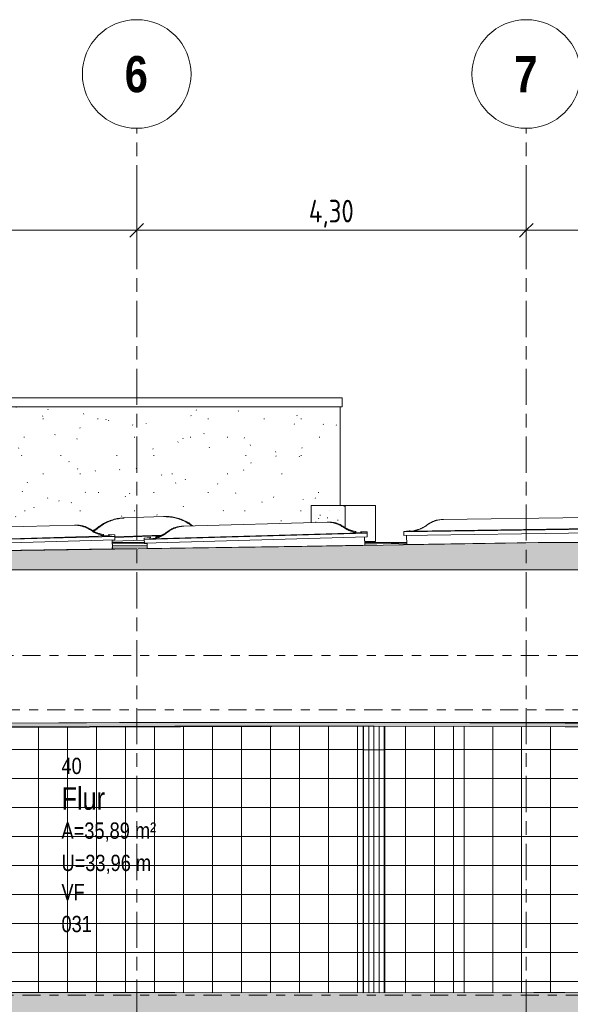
# Model space of a CAD drawing. Header units: metres. Extents: x -34 to 182, y -15 to 869.
# Tile 11 of 46: x -8.64 to -2.56, y -2.9 to 7.98. Entities that reach past the tile are written whole.
import ezdxf

# ---------------------------------------------------------------- set-up
doc = ezdxf.new("R2010")
doc.units = ezdxf.units.M
doc.linetypes.add('_Ebene_', pattern=[0.4, 0.2, -0.1, 0, -0.1])
doc.linetypes.add('_Rasterlinie_', pattern=[0.75, 0.4, -0.1, 0.15, -0.1])
for name, color, linetype, lineweight in [('A_Bem', 7, 'Continuous', 5), ('A_Bem-100', 7, 'Continuous', 5), ('A_Ebenen', 130, 'Continuous', 5), ('A_Fenster', 45, 'Continuous', 5), ('A_Geschossdecken', 7, 'Continuous', 5), ('A_Geschossdecken_Oberflächenschraffur', 7, 'Continuous', 5), ('A_Geschossdecken_Schraffur', 7, 'Continuous', 5), ('A_Linien_Feine Linien', 7, 'Continuous', 5), ('A_Raster', 128, 'Continuous', 5), ('A_Raum-Txt', 16, 'Continuous', 5), ('A_Wand', 244, 'Continuous', 5), ('A_Wände_Oberflächenschraffur', 244, 'Continuous', 5)]:
    doc.layers.add(name, color=color, linetype=linetype, lineweight=lineweight)
doc.styles.add('Arial', font='arial.ttf', dxfattribs={"width": 0.8, "height": 0.18})
doc.styles.add('Arial Narrow_B', font='txt', dxfattribs={"height": 0.4})
doc.styles.add('Arial_B', font='txt', dxfattribs={"width": 0.8, "height": 0.25})
doc.styles.add('ISOCPEUR_1', font='isocpeur.ttf', dxfattribs={"width": 0.8, "height": 0.25})
doc.dimstyles.new('BLB-Standard_2_5_Aussen_1', dxfattribs={"dimscale": 0.3048, "dimtxt": 0.248995, "dimasz": 0.492126, "dimexe": 1.32874, "dimexo": 0.0625, "dimgap": 0.032808, "dimtad": 1, "dimrnd": 0.001, "dimzin": 0, "dimdsep": 46, "dimtxsty": 'ISOCPEUR_1', "dimblk1": 'OBLIQUE', "dimblk2": 'OBLIQUE', "dimsah": 1, "dimcen": 0.09, "dimdle": 0.164042, "dimazin": 0, "dimtfac": 1, "dimtdec": 4, "dimtix": 1, "dimtmove": 0, "dimatfit": 3, "dimfxl": 1.32874, "dimfxlon": 1, "dimtvp": 1, "dimtolj": 1, "dimtzin": 0, "dimarcsym": 2})
pattern_1 = [(0, (20.044, 18.796), (0, 0.32), []), (90, (20.044, 18.796), (-0.317, 2e-17), [])]
pattern_2 = [(0, (20.69, 18.796), (0, 0.32), []), (90, (20.69, 18.796), (-0.32, 2e-17), [])]
pattern_3 = [(0, (20.58, 18.796), (0, 0.32), []), (90, (20.58, 18.796), (-0.32, 2e-17), [])]
pattern_4 = [(0, (-3.645, 18.796), (0, 0.32), []), (90, (-3.645, 18.796), (-0.057, 3e-18), [])]
pattern_5 = [(0, (20.687, 18.796), (0.813, 0.203), [0.007, -0.603, 0.007, -0.603, -3.251]), (0, (20.687, 18.796), (0.813, 0.203), [-1.219, 0.007, -1.212, 0.007, -0.603, -1.422]), (0, (20.687, 18.796), (0.813, 0.203), [-3.048, 0.007, -0.4, 0.007, -1.009]), (120, (20.991, 18.897), (-0.5823032, 0.6025787), [0.007, -0.603, 0.007, -0.603, -3.251]), (120, (20.991, 18.897), (-0.5823032, 0.6025787), [-1.219, 0.007, -1.212, 0.007, -0.603, -1.422]), (120, (20.991, 18.897), (-0.5823032, 0.6025787), [-3.048, 0.007, -0.4, 0.007, -1.009]), (240, (21.093, 19.304), (-0.2306968, -0.8055787), [0.007, -0.603, 0.007, -0.603, -3.251]), (240, (21.093, 19.304), (-0.2306968, -0.8055787), [-1.219, 0.007, -1.212, 0.007, -0.603, -1.422]), (240, (21.093, 19.304), (-0.2306968, -0.8055787), [-3.048, 0.007, -0.4, 0.007, -1.009])]

# ---------------------------------------------------------------- blocks, each defined once
blk = doc.blocks.new('FE Dachkuppel rechteckig - 2400 x 900-V1-E')
at = {"layer": 'A_Fenster', "color": 250, "lineweight": 9}
for p, q in [((-8.027, 2.398), (-9.618, 2.353)), ((-7.662, 2.291), (-7.649, 2.292)), ((-7.649, 2.292), (-7.589, 2.289)), ((-7.649, 2.292), (-7.649, 2.278)), ((-7.589, 2.289), (-7.588, 2.249)), ((-7.589, 2.289), (-7.589, 2.273)), ((-7.589, 2.273), (-10.048, 2.205)), ((-10.048, 2.22), (-9.989, 2.226)), ((-10.048, 2.205), (-10.048, 2.22)), ((-9.988, 2.212), (-10.048, 2.205)), ((-10.048, 2.205), (-10.047, 2.165)), ((-10.047, 2.165), (-7.588, 2.233)), ((-9.989, 2.226), (-9.976, 2.227)), ((-9.988, 2.212), (-9.989, 2.226)), ((-7.649, 2.278), (-9.988, 2.212)), ((-7.649, 2.278), (-7.589, 2.273)), ((-7.615, 2.133), (-7.618, 2.233)), ((-7.615, 2.151), (-7.618, 2.233)), ((-7.589, 2.273), (-7.588, 2.233)), ((-7.588, 2.233), (-7.588, 2.249)), ((-10.017, 2.165), (-10.015, 2.098))]:
    blk.add_line(p, q, dxfattribs=at)
for points, knots in [([(-8.032, 2.398), (-8.023, 2.398), (-8.007, 2.398), (-7.982, 2.396), (-7.962, 2.393), (-7.946, 2.39), (-7.934, 2.386), (-7.922, 2.383), (-7.907, 2.377), (-7.888, 2.369), (-7.866, 2.358), (-7.852, 2.349), (-7.846, 2.345)], [0, 0, 0, 0, 0.125, 0.25, 0.375, 0.4375, 0.5, 0.5625, 0.625, 0.75, 0.875, 1, 1, 1, 1]), ([(-8.032, 2.397), (-8.023, 2.397), (-8.007, 2.396), (-7.982, 2.393), (-7.962, 2.39), (-7.946, 2.385), (-7.934, 2.382), (-7.922, 2.378), (-7.907, 2.372), (-7.888, 2.363), (-7.866, 2.351), (-7.852, 2.342), (-7.845, 2.337)], [0, 0, 0, 0, 0.125, 0.25, 0.375, 0.4375, 0.5, 0.5625, 0.625, 0.75, 0.875, 1, 1, 1, 1]), ([(-9.929, 2.231), (-9.921, 2.232), (-9.909, 2.235), (-9.893, 2.239), (-9.882, 2.243), (-9.87, 2.247), (-9.855, 2.254), (-9.837, 2.263), (-9.816, 2.275), (-9.802, 2.285), (-9.796, 2.29)], [-0.75, -0.75, -0.75, -0.75, -0.625, -0.5625, -0.5, -0.4375, -0.375, -0.25, -0.125, 0, 0, 0, 0]), ([(-9.796, 2.29), (-9.789, 2.295), (-9.776, 2.304), (-9.755, 2.317), (-9.733, 2.328), (-9.714, 2.335), (-9.698, 2.341), (-9.682, 2.345), (-9.662, 2.349), (-9.638, 2.353), (-9.621, 2.353), (-9.613, 2.354)], [-1, -1, -1, -1, -0.875, -0.75, -0.625, -0.5, -0.4375, -0.375, -0.25, -0.125, 0, 0, 0, 0]), ([(-9.613, 2.352), (-9.621, 2.352), (-9.638, 2.35), (-9.662, 2.346), (-9.682, 2.341), (-9.698, 2.336), (-9.71, 2.332), (-9.721, 2.328), (-9.736, 2.321), (-9.755, 2.311), (-9.776, 2.298), (-9.789, 2.288), (-9.796, 2.283)], [0, 0, 0, 0, 0.125, 0.25, 0.375, 0.4375, 0.5, 0.5625, 0.625, 0.75, 0.875, 1, 1, 1, 1]), ([(-7.846, 2.345), (-7.839, 2.34), (-7.825, 2.331), (-7.803, 2.32), (-7.781, 2.31), (-7.761, 2.304), (-7.745, 2.3), (-7.729, 2.296), (-7.717, 2.294), (-7.709, 2.293)], [0, 0, 0, 0, 0.125, 0.25, 0.375, 0.5, 0.5625, 0.625, 0.75, 0.75, 0.75, 0.75]), ([(-7.845, 2.337), (-7.839, 2.332), (-7.825, 2.323), (-7.803, 2.311), (-7.78, 2.301), (-7.761, 2.294), (-7.745, 2.289), (-7.729, 2.285), (-7.709, 2.281), (-7.684, 2.278), (-7.668, 2.278), (-7.659, 2.278)], [0, 0, 0, 0, 0.125, 0.25, 0.375, 0.5, 0.5625, 0.625, 0.75, 0.875, 1, 1, 1, 1]), ([(-9.796, 2.283), (-9.802, 2.277), (-9.816, 2.267), (-9.837, 2.254), (-9.859, 2.242), (-9.878, 2.234), (-9.893, 2.229), (-9.909, 2.224), (-9.929, 2.219), (-9.954, 2.215), (-9.97, 2.213), (-9.978, 2.213)], [0, 0, 0, 0, 0.125, 0.25, 0.375, 0.5, 0.5625, 0.625, 0.75, 0.875, 1, 1, 1, 1])]:
    blk.add_open_spline(points, degree=3, knots=knots, dxfattribs=at)
blk = doc.blocks.new('FE Dachkuppel rechteckig - 2400 x 900-8070051-E')
at = {"layer": 'A_Fenster', "color": 250, "lineweight": 9}
for p, q in [((-5.24, 2.431), (-6.832, 2.387)), ((-4.803, 2.307), (-7.262, 2.238)), ((-4.863, 2.311), (-7.202, 2.246)), ((-4.875, 2.325), (-4.863, 2.325)), ((-4.863, 2.325), (-4.803, 2.322)), ((-4.863, 2.325), (-4.863, 2.311)), ((-4.863, 2.311), (-4.803, 2.307)), ((-4.803, 2.322), (-4.802, 2.282)), ((-4.803, 2.322), (-4.803, 2.307)), ((-4.803, 2.307), (-4.801, 2.267)), ((-7.262, 2.253), (-7.202, 2.259)), ((-7.262, 2.238), (-7.262, 2.253)), ((-7.202, 2.246), (-7.262, 2.238)), ((-7.262, 2.238), (-7.261, 2.198)), ((-7.261, 2.198), (-4.801, 2.267)), ((-7.231, 2.199), (-7.229, 2.138)), ((-7.202, 2.259), (-7.189, 2.26)), ((-7.202, 2.246), (-7.202, 2.259)), ((-4.829, 2.174), (-4.831, 2.266)), ((-4.829, 2.191), (-4.831, 2.266)), ((-4.801, 2.267), (-4.802, 2.282))]:
    blk.add_line(p, q, dxfattribs=at)
for points, knots in [([(-5.245, 2.431), (-5.237, 2.431), (-5.22, 2.431), (-5.196, 2.43), (-5.175, 2.426), (-5.159, 2.423), (-5.147, 2.42), (-5.136, 2.416), (-5.12, 2.411), (-5.101, 2.403), (-5.08, 2.391), (-5.066, 2.382), (-5.059, 2.378)], [0, 0, 0, 0, 0.125, 0.25, 0.375, 0.4375, 0.5, 0.5625, 0.625, 0.75, 0.875, 1, 1, 1, 1]), ([(-5.245, 2.43), (-5.237, 2.43), (-5.22, 2.429), (-5.196, 2.427), (-5.175, 2.423), (-5.159, 2.419), (-5.147, 2.415), (-5.136, 2.411), (-5.12, 2.405), (-5.101, 2.397), (-5.08, 2.384), (-5.066, 2.375), (-5.059, 2.37)], [0, 0, 0, 0, 0.125, 0.25, 0.375, 0.4375, 0.5, 0.5625, 0.625, 0.75, 0.875, 1, 1, 1, 1]), ([(-7.009, 2.316), (-7.016, 2.31), (-7.029, 2.3), (-7.05, 2.287), (-7.072, 2.276), (-7.091, 2.267), (-7.107, 2.262), (-7.123, 2.257), (-7.143, 2.252), (-7.167, 2.248), (-7.184, 2.246), (-7.192, 2.246)], [0, 0, 0, 0, 0.125, 0.25, 0.375, 0.5, 0.5625, 0.625, 0.75, 0.875, 1, 1, 1, 1]), ([(-7.143, 2.264), (-7.135, 2.265), (-7.123, 2.268), (-7.107, 2.272), (-7.095, 2.276), (-7.084, 2.281), (-7.069, 2.287), (-7.05, 2.296), (-7.029, 2.308), (-7.016, 2.318), (-7.009, 2.323)], [-0.75, -0.75, -0.75, -0.75, -0.625, -0.5625, -0.5, -0.4375, -0.375, -0.25, -0.125, 0, 0, 0, 0]), ([(-7.009, 2.323), (-7.003, 2.328), (-6.989, 2.338), (-6.968, 2.35), (-6.946, 2.361), (-6.927, 2.369), (-6.912, 2.374), (-6.896, 2.378), (-6.876, 2.382), (-6.851, 2.386), (-6.835, 2.387), (-6.827, 2.387)], [-1, -1, -1, -1, -0.875, -0.75, -0.625, -0.5, -0.4375, -0.375, -0.25, -0.125, 0, 0, 0, 0]), ([(-6.826, 2.385), (-6.835, 2.385), (-6.851, 2.384), (-6.876, 2.379), (-6.896, 2.374), (-6.912, 2.37), (-6.923, 2.365), (-6.935, 2.361), (-6.95, 2.354), (-6.968, 2.344), (-6.989, 2.331), (-7.003, 2.321), (-7.009, 2.316)], [0, 0, 0, 0, 0.125, 0.25, 0.375, 0.4375, 0.5, 0.5625, 0.625, 0.75, 0.875, 1, 1, 1, 1]), ([(-5.059, 2.378), (-5.052, 2.373), (-5.038, 2.364), (-5.017, 2.353), (-4.994, 2.343), (-4.975, 2.337), (-4.959, 2.333), (-4.943, 2.329), (-4.93, 2.327), (-4.922, 2.326)], [0, 0, 0, 0, 0.125, 0.25, 0.375, 0.5, 0.5625, 0.625, 0.75, 0.75, 0.75, 0.75]), ([(-5.059, 2.37), (-5.052, 2.365), (-5.038, 2.356), (-5.017, 2.344), (-4.994, 2.334), (-4.974, 2.327), (-4.959, 2.322), (-4.942, 2.318), (-4.922, 2.314), (-4.897, 2.311), (-4.881, 2.311), (-4.873, 2.311)], [0, 0, 0, 0, 0.125, 0.25, 0.375, 0.5, 0.5625, 0.625, 0.75, 0.875, 1, 1, 1, 1])]:
    blk.add_open_spline(points, degree=3, knots=knots, dxfattribs=at)
blk = doc.blocks.new('FE Dachkuppel rechteckig - 2400 x 900-8070052-E')
at = {"layer": 'A_Fenster', "color": 250, "lineweight": 9}
for p, q in [((-2.378, 2.482), (-3.962, 2.46)), ((-1.939, 2.358), (-4.398, 2.324)), ((-4.398, 2.327), (-4.339, 2.333)), ((-4.339, 2.33), (-4.398, 2.324)), ((-4.398, 2.324), (-4.398, 2.327)), ((-4.398, 2.324), (-4.398, 2.284)), ((-4.398, 2.284), (-1.938, 2.318)), ((-1.999, 2.363), (-4.339, 2.33)), ((-4.339, 2.333), (-4.329, 2.333)), ((-4.339, 2.33), (-4.339, 2.333)), ((-2.009, 2.366), (-1.999, 2.366)), ((-1.999, 2.366), (-1.939, 2.362)), ((-1.999, 2.366), (-1.999, 2.363)), ((-1.999, 2.363), (-1.939, 2.358)), ((-1.967, 2.205), (-1.968, 2.318)), ((-1.939, 2.362), (-1.939, 2.358)), ((-1.939, 2.358), (-1.938, 2.318)), ((-1.938, 2.318), (-1.938, 2.322)), ((-4.368, 2.284), (-4.366, 2.182))]:
    blk.add_line(p, q, dxfattribs=at)
for points, knots in [([(-4.145, 2.395), (-4.152, 2.39), (-4.165, 2.38), (-4.186, 2.368), (-4.208, 2.357), (-4.228, 2.349), (-4.243, 2.344), (-4.259, 2.339), (-4.279, 2.335), (-4.304, 2.331), (-4.32, 2.33), (-4.329, 2.33)], [0, 0, 0, 0, 0.125, 0.25, 0.375, 0.5, 0.5625, 0.625, 0.75, 0.875, 1, 1, 1, 1]), ([(-4.279, 2.338), (-4.271, 2.339), (-4.259, 2.342), (-4.243, 2.346), (-4.232, 2.35), (-4.22, 2.354), (-4.205, 2.361), (-4.186, 2.37), (-4.165, 2.382), (-4.151, 2.392), (-4.145, 2.397)], [-0.75, -0.75, -0.75, -0.75, -0.625, -0.5625, -0.5, -0.4375, -0.375, -0.25, -0.125, 0, 0, 0, 0]), ([(-3.961, 2.46), (-3.97, 2.46), (-3.986, 2.459), (-4.011, 2.455), (-4.031, 2.451), (-4.047, 2.446), (-4.058, 2.442), (-4.07, 2.438), (-4.085, 2.432), (-4.104, 2.422), (-4.125, 2.41), (-4.138, 2.4), (-4.145, 2.395)], [0, 0, 0, 0, 0.125, 0.25, 0.375, 0.4375, 0.5, 0.5625, 0.625, 0.75, 0.875, 1, 1, 1, 1]), ([(-4.145, 2.397), (-4.138, 2.402), (-4.125, 2.411), (-4.104, 2.424), (-4.081, 2.435), (-4.062, 2.442), (-4.047, 2.447), (-4.031, 2.452), (-4.011, 2.456), (-3.986, 2.459), (-3.97, 2.46), (-3.961, 2.46)], [-1, -1, -1, -1, -0.875, -0.75, -0.625, -0.5, -0.4375, -0.375, -0.25, -0.125, 0, 0, 0, 0]), ([(-2.379, 2.482), (-2.371, 2.482), (-2.355, 2.482), (-2.33, 2.48), (-2.31, 2.476), (-2.294, 2.472), (-2.282, 2.468), (-2.27, 2.464), (-2.255, 2.458), (-2.236, 2.45), (-2.215, 2.438), (-2.201, 2.429), (-2.194, 2.424)], [0, 0, 0, 0, 0.125, 0.25, 0.375, 0.4375, 0.5, 0.5625, 0.625, 0.75, 0.875, 1, 1, 1, 1]), ([(-2.379, 2.482), (-2.371, 2.482), (-2.355, 2.482), (-2.33, 2.479), (-2.31, 2.475), (-2.294, 2.471), (-2.282, 2.467), (-2.27, 2.463), (-2.255, 2.457), (-2.236, 2.449), (-2.214, 2.437), (-2.201, 2.427), (-2.194, 2.422)], [0, 0, 0, 0, 0.125, 0.25, 0.375, 0.4375, 0.5, 0.5625, 0.625, 0.75, 0.875, 1, 1, 1, 1]), ([(-2.194, 2.424), (-2.187, 2.419), (-2.174, 2.41), (-2.152, 2.398), (-2.13, 2.388), (-2.11, 2.381), (-2.094, 2.376), (-2.078, 2.372), (-2.066, 2.37), (-2.058, 2.369)], [0, 0, 0, 0, 0.125, 0.25, 0.375, 0.5, 0.5625, 0.625, 0.75, 0.75, 0.75, 0.75]), ([(-2.194, 2.422), (-2.187, 2.418), (-2.174, 2.408), (-2.152, 2.396), (-2.13, 2.386), (-2.11, 2.379), (-2.094, 2.374), (-2.078, 2.37), (-2.058, 2.366), (-2.034, 2.363), (-2.017, 2.363), (-2.009, 2.363)], [0, 0, 0, 0, 0.125, 0.25, 0.375, 0.5, 0.5625, 0.625, 0.75, 0.875, 1, 1, 1, 1])]:
    blk.add_open_spline(points, degree=3, knots=knots, dxfattribs=at)
blk = doc.blocks.new('FE Dachkuppel rechteckig - 1700 x 1400-8070054-E')
at = {"layer": 'A_Fenster', "color": 250, "lineweight": 9}
for p, q in [((-7.046, 2.492), (-7.489, 2.477)), ((-7.618, 2.22), (-7.261, 2.232)), ((-7.076, 2.285), (-7.589, 2.267)), ((-7.091, 2.278), (-7.589, 2.261))]:
    blk.add_line(p, q, dxfattribs=at)
for points, knots in [([(-7.776, 2.371), (-7.76, 2.384), (-7.734, 2.402), (-7.697, 2.423), (-7.659, 2.441), (-7.619, 2.455), (-7.578, 2.466), (-7.547, 2.472), (-7.515, 2.475), (-7.494, 2.477), (-7.483, 2.477)], [-1, -1, -1, -1, -0.8, -0.7, -0.6, -0.4, -0.3, -0.2, -0.1, 0, 0, 0, 0]), ([(-7.483, 2.475), (-7.494, 2.475), (-7.515, 2.473), (-7.547, 2.469), (-7.578, 2.462), (-7.619, 2.451), (-7.659, 2.435), (-7.697, 2.416), (-7.734, 2.395), (-7.76, 2.376), (-7.776, 2.363)], [0, 0, 0, 0, 0.1, 0.2, 0.3, 0.4, 0.6, 0.7, 0.8, 1, 1, 1, 1]), ([(-7.051, 2.492), (-7.041, 2.492), (-7.019, 2.493), (-6.988, 2.491), (-6.956, 2.488), (-6.914, 2.48), (-6.874, 2.468), (-6.834, 2.453), (-6.796, 2.435), (-6.769, 2.419), (-6.751, 2.407)], [0, 0, 0, 0, 0.1, 0.2, 0.3, 0.4, 0.6, 0.7, 0.8, 1, 1, 1, 1]), ([(-7.051, 2.491), (-7.041, 2.491), (-7.02, 2.491), (-6.988, 2.488), (-6.956, 2.484), (-6.914, 2.475), (-6.874, 2.463), (-6.834, 2.447), (-6.796, 2.428), (-6.769, 2.411), (-6.751, 2.399)], [0, 0, 0, 0, 0.1, 0.2, 0.3, 0.4, 0.6, 0.7, 0.8, 1, 1, 1, 1])]:
    blk.add_open_spline(points, degree=3, knots=knots, dxfattribs=at)
for points in [[(-6.751, 2.407), (-6.742, 2.4), (-6.732, 2.394), (-6.723, 2.389)], [(-6.751, 2.399), (-6.746, 2.395), (-6.741, 2.392), (-6.736, 2.389)], [(-7.829, 2.335), (-7.81, 2.346), (-7.793, 2.358), (-7.776, 2.371)], [(-7.776, 2.363), (-7.791, 2.351), (-7.806, 2.34), (-7.821, 2.33)]]:
    blk.add_open_spline(points, degree=3, dxfattribs=at)
blk = doc.blocks.new('Raster - Raster-989695-E')
at = {"layer": 'A_Raster', "lineweight": 9}
blk.add_circle((-28.608, 7.382), 0.6, dxfattribs=at)
blk = doc.blocks.new('DIMBLOCK87-E')
at = {"layer": 'A_Bem-100'}
for p, q in [((-11.454, 6.06), (-11.454, 5.25)), ((-11.454, 5.655), (-11.454, 6.06)), ((-7.346, 6.06), (-7.346, 5.25)), ((-7.346, 5.655), (-7.346, 6.06)), ((-11.454, 5.655), (-7.346, 5.655))]:
    blk.add_line(p, q, dxfattribs=at)
at = {"layer": 'A_Bem-100', "lineweight": 9}
for p, q in [((-11.454, 5.655), (-11.379, 5.73)), ((-7.346, 5.655), (-7.271, 5.73)), ((-11.454, 5.655), (-11.529, 5.58)), ((-7.346, 5.655), (-7.421, 5.58))]:
    blk.add_line(p, q, dxfattribs=at)
at = {"layer": 'A_Bem-100', "color": 0, "insert": (-9.675, 5.992), "char_height": 0.25, "width": 0.66029, "attachment_point": 1, "line_spacing_factor": 1.149209, "style": 'ISOCPEUR_1'}
blk.add_mtext('4,10\\A2\\H0.5x;\\S8^  ;\\H2x;', dxfattribs=at)
blk = doc.blocks.new('_Oblique')
at = {"color": 0, "linetype": 'ByBlock', "lineweight": -2}
blk.add_line((-0.5, -0.5), (0.5, 0.5), dxfattribs=at)
blk = doc.blocks.new('DIMBLOCK88-E')
at = {"layer": 'A_Bem-100'}
for p, q in [((-7.346, 6.06), (-7.346, 5.25)), ((-7.346, 5.655), (-7.346, 6.06)), ((-3.046, 6.06), (-3.046, 5.25)), ((-3.046, 5.655), (-3.046, 6.06)), ((-7.346, 5.655), (-3.046, 5.655))]:
    blk.add_line(p, q, dxfattribs=at)
at = {"layer": 'A_Bem-100', "lineweight": 9}
for p, q in [((-7.346, 5.655), (-7.271, 5.73)), ((-3.046, 5.655), (-2.971, 5.73)), ((-7.346, 5.655), (-7.421, 5.58)), ((-3.046, 5.655), (-3.121, 5.58))]:
    blk.add_line(p, q, dxfattribs=at)
at = {"layer": 'A_Bem-100', "color": 0, "insert": (-5.446, 5.992), "char_height": 0.25, "width": 0.60054, "attachment_point": 1, "line_spacing_factor": 1.149209, "style": 'ISOCPEUR_1'}
blk.add_mtext('4,30', dxfattribs=at)
blk = doc.blocks.new('DIMBLOCK89-E')
at = {"layer": 'A_Bem-100'}
for p, q in [((-3.046, 6.06), (-3.046, 5.25)), ((-3.046, 5.655), (-3.046, 6.06)), ((-0.818, 6.06), (-0.818, 5.25)), ((-0.818, 5.655), (-0.818, 6.06)), ((-3.046, 5.655), (-0.818, 5.655))]:
    blk.add_line(p, q, dxfattribs=at)
at = {"layer": 'A_Bem-100', "lineweight": 9}
for p, q in [((-3.046, 5.655), (-2.971, 5.73)), ((-0.818, 5.655), (-0.743, 5.73)), ((-3.046, 5.655), (-3.121, 5.58)), ((-0.818, 5.655), (-0.893, 5.58))]:
    blk.add_line(p, q, dxfattribs=at)
at = {"layer": 'A_Bem-100', "color": 0, "insert": (-2.217, 5.992), "char_height": 0.25, "width": 0.68419, "attachment_point": 1, "line_spacing_factor": 1.149209, "style": 'ISOCPEUR_1'}
blk.add_mtext('2,22\\A2\\H0.5x;\\S8^  ;\\H2x;', dxfattribs=at)

msp = doc.modelspace()

# ---------------------------------------------------------------- hatches: boundary and pattern name
at = {"layer": 'A_Geschossdecken_Oberflächenschraffur'}
h = msp.add_hatch(dxfattribs=at)
h.set_pattern_fill('FP_37', color=9, style=0, pattern_type=2)
h.set_pattern_definition([(179.575, (-10.072, 2.085), (-0.46312078, -0.014565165), [])])
h.paths.add_polyline_path([(-10.9161, 2.0853), (-7.4667, 2.1348), (-7.2289, 2.1393), (-7.2314, 2.1985), (-7.2605, 2.1977), (-7.2616, 2.2049), (-7.617, 2.2037), (-7.6152, 2.1338), (-10.0152, 2.0993), (-10.018, 2.1654), (-10.0471, 2.1653), (-10.0482, 2.1688), (-10.3093, 2.1656), (-10.3102, 2.1739), (-10.3344, 2.1733), (-10.3344, 2.1716), (-10.3394, 2.1714), (-10.3403, 2.1763), (-10.4306, 2.162), (-10.4298, 2.1245), (-10.7194, 2.1164), (-10.7856, 2.1059), (-10.4292, 2.111), (-10.4289, 2.0933), (-10.9089, 2.0865)], flags=0)
h.paths.add_polyline_path([(-4.8291, 2.1851), (-4.3667, 2.1999), (-4.3668, 2.2049), (-4.8295, 2.2049), (-4.8292, 2.1915)], flags=0)
h = msp.add_hatch(dxfattribs=at)
h.set_pattern_fill('FP_38', color=9, style=0, pattern_type=2)
h.set_pattern_definition([(177.949, (-6.245, 2.085), (-0.58884014, -0.01293425), [])])
h.paths.add_polyline_path([(-5.5232, 2.1627), (-2.8267, 2.2049), (-2.9569, 2.204), (-4.3665, 2.182), (-4.3667, 2.1999), (-4.8291, 2.1851), (-4.8289, 2.1746), (-5.4645, 2.1646)], flags=0)
at = {"layer": 'A_Geschossdecken_Schraffur', "lineweight": 9}
h = msp.add_hatch(color=253, dxfattribs=at)
h.paths.add_polyline_path([(-17.2256, 0.9549), (-17.2247, 1.0049), (-17.7001, 1.0049), (-17.7011, 0.9549)], flags=0)
h.paths.add_polyline_path([(-14.9052, 0.9549), (-14.7498, 0.9549), (-14.7498, 1.0049), (-14.9042, 1.0049), (-14.9043, 1.0022)], flags=0)
h.paths.add_polyline_path([(-26.6933, 0.9549), (-21.4256, 0.9549), (-21.4247, 1.0049), (-25.1417, 1.0049), (-25.1417, 1.9049), (-21.4076, 1.9049), (-21.4028, 2.1632), (-26.6933, 2.2049), (-26.6933, 1.0049)], flags=0)
h.paths.add_polyline_path([(-20.0215, 0.9549), (-20.0206, 1.0049), (-20.5245, 1.0049), (-20.5254, 0.9549)], flags=0)
h.paths.add_polyline_path([(-3.1716, 1.9049), (-0.7924, 1.9049), (-0.7924, 2.2049), (-2.8267, 2.2049), (-5.7487, 2.1595), (-10.9161, 2.0853), (-14.8833, 2.1138), (-14.8872, 1.9049), (-4.0306, 1.9049)], flags=0)
h.paths.add_polyline_path([(-20.5075, 1.9049), (-20.0035, 1.9049), (-19.9989, 2.1522), (-20.5027, 2.1561)], flags=0)
h.paths.add_polyline_path([(-17.5058, 1.9049), (-17.2076, 1.9049), (-17.2034, 2.1304), (-17.6788, 2.1339), (-17.6831, 1.9049), (-17.5979, 1.9049)], flags=0)
for points in [[(-14.0783, 0.1449), (-8.3258, 0.1704), (-6.9249, 0.1749), (-4.7251, 0.1749), (-2.6167, 0.169), (-1.4536, 0.1692), (-0.8711, 0.1749), (-0.8711, 0.2149), (-0.9466, 0.2149), (-1.4575, 0.2092), (-2.6167, 0.209), (-4.8897, 0.2149), (-6.9249, 0.2149), (-9.015, 0.2081), (-14.0788, 0.1849), (-14.7497, 0.1949), (-14.7497, 0.1549), (-14.0788, 0.1449)], [(-16.9161, -2.8151), (-13.6783, -2.8151), (-13.6783, -2.7951), (-1.0002, -2.7951), (-1.0002, -2.8059), (-0.6511, -2.8051), (-0.6511, -2.7551), (-1.024, -2.756), (-1.4575, -2.758), (-2.6193, -2.7662), (-4.8897, -2.7681), (-6.3155, -2.7693), (-6.9249, -2.7674), (-10.0438, -2.768), (-14.235, -2.7711), (-14.7674, -2.7759), (-15.2076, -2.7824), (-15.9978, -2.7768), (-19.7644, -2.7859), (-23.6584, -2.778), (-23.6584, -2.8151), (-18.6341, -2.8151)], [(-13.6783, -3.0351), (-1.0002, -3.0351), (-1.0002, -2.7951), (-13.6783, -2.7951), (-13.6783, -2.8151)]]:
    msp.add_hatch(color=253, dxfattribs=at).paths.add_polyline_path(points, flags=0)
at = {"layer": 'A_Wände_Oberflächenschraffur'}
h = msp.add_hatch(dxfattribs=at)
h.set_pattern_fill('FP_1', style=0, pattern_type=2)
h.set_pattern_definition(pattern_5)
h.paths.add_polyline_path([(-10.0918, 2.257), (-10.0829, 2.2605), (-10.0257, 2.29), (-9.9207, 2.3611), (-9.8646, 2.3892), (-9.8053, 2.41), (-9.7418, 2.4233), (-9.6621, 2.4287), (-9.2492, 2.438), (-9.1848, 2.4355), (-9.1229, 2.4252), (-9.062, 2.4067), (-8.9969, 2.3761), (-8.9887, 2.371), (-8.0316, 2.3979), (-7.9823, 2.3961), (-7.934, 2.3864), (-7.888, 2.369), (-7.8285, 2.3348), (-7.7218, 2.4083), (-7.6661, 2.4367), (-7.5998, 2.4595), (-7.5457, 2.4713), (-7.4667, 2.4774), (-7.0372, 2.4917), (-6.9856, 2.4905), (-6.9232, 2.481), (-6.8638, 2.4642), (-6.7981, 2.4347), (-6.7222, 2.3896), (-5.4211, 2.4263), (-5.4211, 2.6149), (-5.4053, 2.6149), (-5.4053, 3.7049), (-10.1597, 3.7049), (-10.1597, 2.6149), (-10.0918, 2.6149), (-10.0918, 2.2587)], flags=0)
h = msp.add_hatch(dxfattribs=at)
h.set_pattern_fill('FP_1', style=0, pattern_type=2)
h.set_pattern_definition(pattern_5)
h.paths.add_polyline_path([(-5.4053, 2.6149), (-5.1004, 2.6149), (-5.1004, 3.7049), (-5.4053, 3.7049), (-5.4053, 2.8673)], flags=0)
h = msp.add_hatch(dxfattribs=at)
h.set_pattern_fill('FP_41', style=0, pattern_type=2)
h.set_pattern_definition([(0, (-3.621, 18.796), (0.145, 0.203), [0.001, -0.108, 0.001, -0.108, -0.58]), (0, (-3.621, 18.796), (0.145, 0.203), [-0.217, 0.001, -0.216, 0.001, -0.108, -0.254]), (0, (-3.621, 18.796), (0.145, 0.203), [-0.544, 0.001, -0.071, 0.001, -0.18]), (95.878, (-3.567, 18.897), (-0.10424963, 0.6024915), [0.006, -0.525, 0.006, -0.525, -2.831]), (95.878, (-3.567, 18.897), (-0.10424963, 0.6024915), [-1.061, 0.006, -1.056, 0.006, -0.525, -1.238]), (95.878, (-3.567, 18.897), (-0.10424963, 0.6024915), [-2.654, 0.006, -0.348, 0.006, -0.879]), (264.122, (-3.549, 19.304), (-0.04066135, -0.80506873), [0.006, -0.525, 0.006, -0.525, -2.831]), (264.122, (-3.549, 19.304), (-0.04066135, -0.80506873), [-1.061, 0.006, -1.056, 0.006, -0.525, -1.238]), (264.122, (-3.549, 19.304), (-0.04066135, -0.80506873), [-2.654, 0.006, -0.348, 0.006, -0.879])])
h.paths.add_polyline_path([(-5.0455, 2.3699), (-5.0455, 2.6149), (-5.4211, 2.6149), (-5.4211, 2.4261), (-5.2451, 2.431), (-5.1958, 2.4292), (-5.1474, 2.4195), (-5.1014, 2.4022), (-5.0462, 2.3703)], flags=0)
h = msp.add_hatch(dxfattribs=at)
h.set_pattern_fill('FP_14', color=133, style=0, pattern_type=2)
h.set_pattern_definition(pattern_2)
h.paths.add_polyline_path([(-15.7903, -2.7783), (-15.7903, -0.6601), (-14.7603, -0.6601), (-14.7603, -2.7758), (-14.0783, -2.7704), (-8.3258, -2.7674), (-6.9249, -2.7674), (-6.3155, -2.7693), (-4.8478, -2.768), (-4.8478, 0.1749), (-14.0783, 0.1449), (-14.7917, 0.1549), (-14.7917, 0.9549), (-19.1347, 0.9549), (-19.1347, -2.6451), (-16.2804, -2.6451), (-16.2804, -2.7772), (-15.9978, -2.7768)], flags=0)
h.paths.add_polyline_path([(-9.8003, -2.7651), (-9.8003, -0.7201), (-8.7703, -0.7201), (-8.7703, -2.7651), (-9.015, -2.7651)], flags=0)
h.paths.add_polyline_path([(-9.015, 0.2081), (-7.2272, 0.2149), (-7.582, 0.2147), (-8.3258, 0.2113)], flags=0)
h = msp.add_hatch(dxfattribs=at)
h.set_pattern_fill('FP_14', color=133, style=0, pattern_type=2)
h.set_pattern_definition(pattern_2)
h.paths.add_polyline_path([(-15.7903, -2.7783), (-15.7903, -0.6601), (-14.7603, -0.6601), (-14.7603, -2.7758), (-14.0783, -2.7704), (-8.3258, -2.7674), (-6.9249, -2.7674), (-6.3155, -2.7693), (-4.8478, -2.768), (-4.8478, 0.1749), (-14.0783, 0.1449), (-14.7917, 0.1549), (-14.7917, 0.9549), (-19.1347, 0.9549), (-19.1347, -2.6451), (-16.2804, -2.6451), (-16.2804, -2.7772), (-15.9978, -2.7768)], flags=0)
h.paths.add_polyline_path([(-9.8003, -2.7651), (-9.8003, -0.7201), (-8.7703, -0.7201), (-8.7703, -2.7651), (-9.015, -2.7651)], flags=0)
h.paths.add_polyline_path([(-9.015, 0.2081), (-7.2272, 0.2149), (-7.582, 0.2147), (-8.3258, 0.2113)], flags=0)
h = msp.add_hatch(dxfattribs=at)
h.set_pattern_fill('FP_17', color=133, style=0, pattern_type=2)
h.set_pattern_definition(pattern_4)
h.paths.add_polyline_path([(-4.8478, -2.768), (-4.6536, -2.7679), (-4.6536, 0.1747), (-4.8478, 0.1749), (-4.8478, -2.7664)], flags=0)
h = msp.add_hatch(dxfattribs=at)
h.set_pattern_fill('FP_17', color=133, style=0, pattern_type=2)
h.set_pattern_definition(pattern_4)
h.paths.add_polyline_path([(-4.8478, -2.768), (-4.6536, -2.7679), (-4.6536, 0.1747), (-4.8478, 0.1749), (-4.8478, -2.7664)], flags=0)
h = msp.add_hatch(dxfattribs=at)
h.set_pattern_fill('FP_17', color=133, style=0, pattern_type=2)
h.set_pattern_definition(pattern_4)
h.paths.add_polyline_path([(-4.6536, -2.7679), (-4.6086, -2.7678), (-4.6086, 0.1746), (-4.6536, 0.1747), (-4.6536, -2.7664)], flags=0)
h = msp.add_hatch(dxfattribs=at)
h.set_pattern_fill('FP_17', color=133, style=0, pattern_type=2)
h.set_pattern_definition(pattern_4)
h.paths.add_polyline_path([(-4.6536, -2.7679), (-4.6086, -2.7678), (-4.6086, 0.1746), (-4.6536, 0.1747), (-4.6536, -2.7664)], flags=0)
h = msp.add_hatch(dxfattribs=at)
h.set_pattern_fill('FP_16', color=133, style=0, pattern_type=2)
h.set_pattern_definition(pattern_3)
h.paths.add_polyline_path([(-4.6086, -2.7678), (-3.8504, -2.7664), (-3.8504, 0.1725), (-4.6086, 0.1746), (-4.6086, -2.7664)], flags=0)
h = msp.add_hatch(dxfattribs=at)
h.set_pattern_fill('FP_16', color=133, style=0, pattern_type=2)
h.set_pattern_definition(pattern_3)
h.paths.add_polyline_path([(-4.6086, -2.7678), (-3.8504, -2.7664), (-3.8504, 0.1725), (-4.6086, 0.1746), (-4.6086, -2.7664)], flags=0)
h = msp.add_hatch(dxfattribs=at)
h.set_pattern_fill('FP_13', color=133, style=0, pattern_type=2)
h.set_pattern_definition(pattern_1)
h.paths.add_polyline_path([(-0.9874, -2.8351), (-0.8592, -2.8351), (-0.8592, -2.8053), (-0.9874, -2.8059)], flags=0)
h.paths.add_polyline_path([(-3.8504, -2.7672), (-2.6193, -2.7662), (-1.0511, -2.7551), (-1.0511, 0.1737), (-1.4575, 0.1692), (-2.6811, 0.1692), (-3.8504, 0.1725), (-3.8504, -2.7664)], flags=0)
h = msp.add_hatch(dxfattribs=at)
h.set_pattern_fill('FP_13', color=133, style=0, pattern_type=2)
h.set_pattern_definition(pattern_1)
h.paths.add_polyline_path([(-0.9874, -2.8351), (-0.8592, -2.8351), (-0.8592, -2.8053), (-0.9874, -2.8059)], flags=0)
h.paths.add_polyline_path([(-3.8504, -2.7672), (-2.6193, -2.7662), (-1.0511, -2.7551), (-1.0511, 0.1737), (-1.4575, 0.1692), (-2.6811, 0.1692), (-3.8504, 0.1725), (-3.8504, -2.7664)], flags=0)

# ---------------------------------------------------------------- linework, layer by layer
at = {"layer": 'A_Ebenen', "color": 170, "linetype": '_Ebene_', "lineweight": 9}
for p, q in [((26.5924, 0.9549), (-30.8344, 0.9549)), ((-30.8344, 0.3549), (26.5924, 0.3549)), ((26.5924, -2.7951), (-30.8344, -2.7951))]:
    msp.add_line(p, q, dxfattribs=at)
at = {"layer": 'A_Geschossdecken', "color": 250, "lineweight": 9}
for p, q in [((-11.1191, 3.8049), (-5.079, 3.8049)), ((-5.079, 3.7049), (-11.1191, 3.7049)), ((-5.079, 3.8049), (-5.079, 3.7049)), ((-7.6172, 2.2037), (-7.5368, 2.2049)), ((-7.5368, 2.2049), (-7.2607, 2.2049)), ((-2.8267, 2.2049), (-5.5232, 2.1627)), ((-4.8298, 2.2049), (-4.3668, 2.2049)), ((-4.8291, 2.1851), (-4.8292, 2.1915)), ((-4.3667, 2.1999), (-4.8291, 2.1851)), ((-4.8289, 2.1746), (-4.8291, 2.1851)), ((-4.3665, 2.182), (-2.9022, 2.2049)), ((-0.7924, 2.2049), (-2.9022, 2.2049)), ((-5.5232, 2.1627), (-10.9161, 2.0853)), ((-10.0152, 2.0993), (-7.6152, 2.1338)), ((-7.6152, 2.1338), (-7.6155, 2.1515)), ((-7.2289, 2.1393), (-5.4645, 2.1646)), ((-5.4645, 2.1646), (-5.5232, 2.1627)), ((-5.4645, 2.1646), (-4.8289, 2.1746)), ((-4.8478, 0.1749), (-14.0783, 0.1449)), ((-6.9249, 0.2149), (-9.015, 0.2081)), ((-9.015, 0.1681), (-6.9249, 0.1749)), ((-6.9249, 0.1749), (-4.7251, 0.1749)), ((-2.6167, 0.209), (-4.7251, 0.2149)), ((-4.7251, 0.1749), (-2.6167, 0.169)), ((-3.8504, 0.2149), (-2.6167, 0.209)), ((-1.4575, 0.2092), (-2.6167, 0.209)), ((-2.6167, 0.169), (-1.4575, 0.1692)), ((-6.9249, -2.7674), (-9.015, -2.7674)), ((-6.3155, -2.7693), (-6.9249, -2.7674)), ((-2.9638, -2.7664), (-6.3155, -2.7693)), ((-2.6193, -2.7662), (-2.9638, -2.7664)), ((-1.4575, -2.758), (-2.6193, -2.7662))]:
    msp.add_line(p, q, dxfattribs=at)
at = {"layer": 'A_Linien_Feine Linien'}
for p, q in [((15.9764, 1.9049), (-25.1417, 1.9049)), ((-14.0788, 0.1849), (-7.5361, 0.2149)), ((-7.5361, 0.2149), (-0.8711, 0.2149))]:
    msp.add_line(p, q, dxfattribs=at)
at = {"layer": 'A_Raster', "linetype": '_Rasterlinie_', "lineweight": 9}
for p, q in [((-7.346, -12.7741), (-7.346, 6.7822)), ((-3.046, -12.7741), (-3.046, 6.7822))]:
    msp.add_line(p, q, dxfattribs=at)
at = {"layer": 'A_Wand', "color": 250, "lineweight": 9}
for p, q in [((-5.1004, 3.7049), (-5.1004, 2.6149)), ((-4.711, 2.6149), (-5.4211, 2.6149)), ((-5.4211, 2.6149), (-5.4211, 2.4261)), ((-5.0455, 2.3699), (-5.0455, 2.6149)), ((-4.711, 2.6149), (-4.711, 2.2149)), ((-4.711, 2.2149), (-4.83, 2.2149)), ((-4.8478, 0.1749), (-4.8478, -2.768)), ((-4.6086, 0.1746), (-4.6086, -2.7678)), ((-3.8504, 0.1725), (-3.8504, -2.7672))]:
    msp.add_line(p, q, dxfattribs=at)

# ---------------------------------------------------------------- block references
at = {"layer": 'A_Fenster', "color": 250, "lineweight": 9}
for name in ['FE Dachkuppel rechteckig - 2400 x 900-V1-E', 'FE Dachkuppel rechteckig - 1700 x 1400-8070054-E', 'FE Dachkuppel rechteckig - 2400 x 900-8070051-E', 'FE Dachkuppel rechteckig - 2400 x 900-8070052-E']:
    msp.add_blockref(name, (0, 0), dxfattribs=at)
at = {"layer": 'A_Raster', "lineweight": 9}
for p in [(21.2622, 0), (25.5622, 0)]:
    msp.add_blockref('Raster - Raster-989695-E', p, dxfattribs=at)

# ---------------------------------------------------------------- texts
at = {"layer": 'A_Raster', "char_height": 0.4, "width": 0.312658, "attachment_point": 1, "style": 'Arial Narrow_B'}
for s, insert in [('\\fArial Narrow|b1|i0|c0|p34|;6', (-7.478, 7.5806)), ('\\fArial Narrow|b1|i0|c0|p34|;7', (-3.178, 7.5806))]:
    msp.add_mtext(s, dxfattribs=dict(at, insert=insert))
at = {"layer": 'A_Raum-Txt', "attachment_point": 1}
for s, insert, char_height, width, style in [('40', (-8.1765, -0.1731), 0.18, 0.269367, 'Arial'), ('Flur', (-8.1765, -0.4986), 0.25, 0.64135, 'Arial_B'), ('A=35,89 m²', (-8.1765, -0.8884), 0.18, 1.244219, 'Arial'), ('U=33,96 m', (-8.1765, -1.2451), 0.18, 1.180084, 'Arial'), ('VF', (-8.1765, -1.5677), 0.18, 0.307848, 'Arial'), ('031', (-8.1765, -1.9203), 0.18, 0.40405, 'Arial')]:
    msp.add_mtext(s, dxfattribs=dict(at, insert=insert, char_height=char_height, width=width, style=style))

# ---------------------------------------------------------------- dimensions: what is measured, and where the dimension line sits
at = {"layer": 'A_Bem'}
for base, p1, p2, text, override, picture, middle in [((-7.346, 5.6551), (-11.4542, 6.0601), (-7.346, 6.0601), '\\A1;4,10\\Q;{\\A1;{\\H0.5x;\\S8^ ;}}', {"dimpost": '<>', "dimfxl": 4.108161}, 'DIMBLOCK87-E', (-9.4001, 5.8151)), ((-0.8185, 5.6551), (-3.046, 6.0601), (-0.8185, 6.0601), '\\A1;2,22\\Q;{\\A1;{\\H0.5x;\\S8^ ;}}', {"dimpost": '<>', "dimfxl": 2.227518}, 'DIMBLOCK89-E', (-1.9323, 5.8151))]:
    dim = msp.add_linear_dim(base=base, p1=p1, p2=p2, text=text, dimstyle='BLB-Standard_2_5_Aussen_1', override=override, dxfattribs=at)
    dim.commit()
    dim.dimension.update_dxf_attribs({"geometry": picture, "text_midpoint": middle})
dim = msp.add_linear_dim(base=(-3.046, 5.6551), p1=(-7.346, 6.0601), p2=(-3.046, 6.0601), dimstyle='BLB-Standard_2_5_Aussen_1', override={"dimpost": '<>', "dimfxl": 4.3}, dxfattribs=at)
dim.commit()
dim.dimension.update_dxf_attribs({"geometry": 'DIMBLOCK88-E', "text_midpoint": (-5.196, 5.7901)})

doc.saveas('drawing.dxf')
